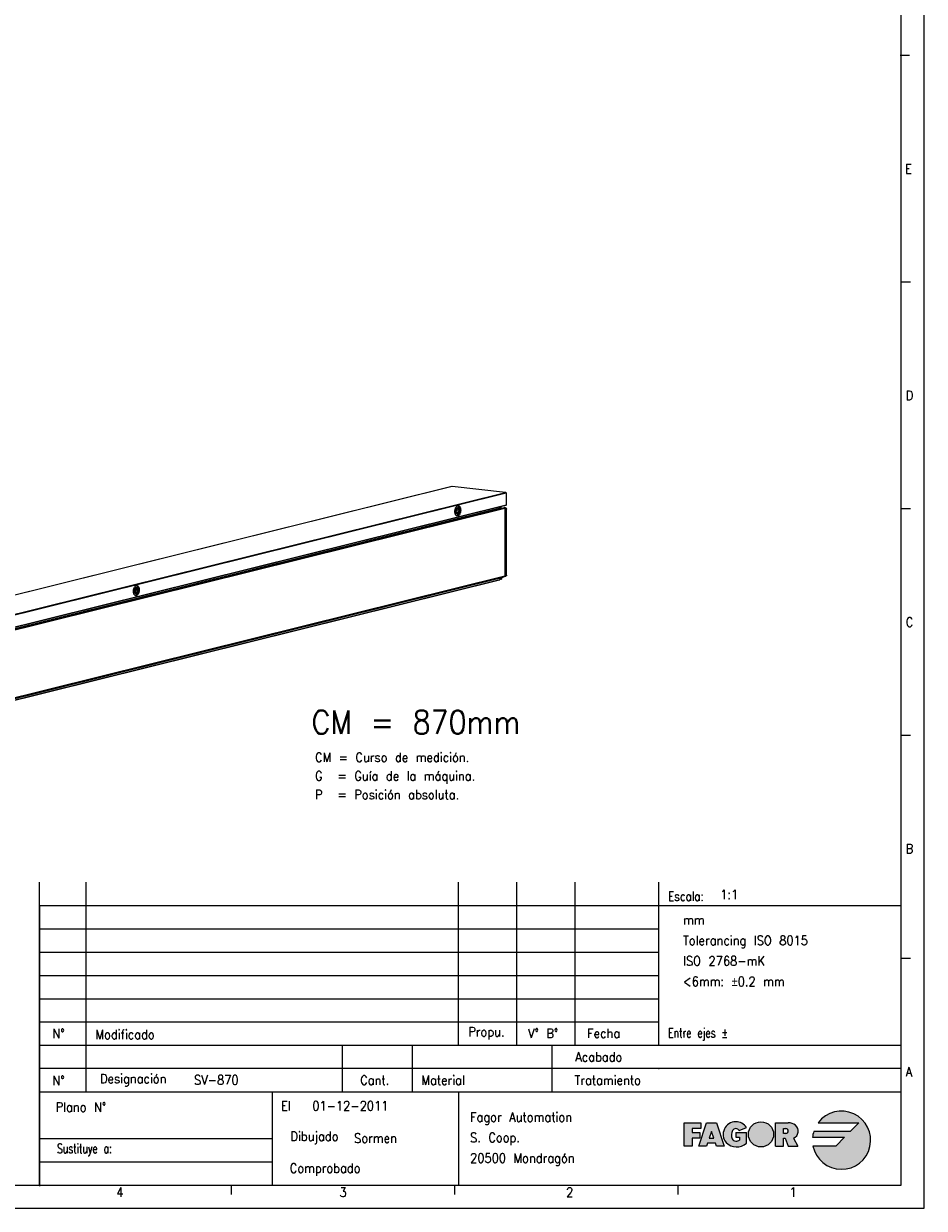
# Model space of a CAD drawing. Header units: inches. Extents: x -381 to 1766, y -418 to 176.
# Tile 13 of 19: x 265 to 459, y -418 to -164. Entities that reach past the tile are written whole.
import ezdxf

# ---------------------------------------------------------------- set-up
doc = ezdxf.new("R2010")
doc.units = ezdxf.units.IN
doc.layers.add('1', color=7, linetype='Continuous')
doc.styles.add('CONVERTER_12', font='txt.shx', dxfattribs={"width": 0.9})
doc.styles.add('CONVERTER_13', font='txt.shx', dxfattribs={"width": 0.72})
doc.styles.add('CONVERTER_14', font='txt.shx', dxfattribs={"width": 0.81})

# ---------------------------------------------------------------- blocks, each defined once
blk = doc.blocks.new('tolerancias', base_point=(401.8687695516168, -388.3796663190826))
at = {"layer": '1', "color": 7}
blk.add_point((401.8687695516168, -388.3796663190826), dxfattribs=at)
at = {"layer": '1', "color": 2, "insert": (407.0787445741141, -363.071910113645), "char_height": 2, "attachment_point": 4, "line_spacing_factor": 1.32052821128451, "style": 'CONVERTER_12'}
blk.add_mtext('mm\\PTolerancing ISO 8015\\PISO 2768-mK\\P<6mm: {\\Fgdt;`}0.2 mm', dxfattribs=at)
blk = doc.blocks.new('Marco_a1', base_point=(38.86876955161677, -121.3796663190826))
at = {"layer": '1', "linetype": 'Continuous'}
h = blk.add_hatch(color=2, dxfattribs=at)
edge = h.paths.add_edge_path()
edge.add_line((444.8404292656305, -400.0052611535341), (442.9654292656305, -401.8802611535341))
edge.add_line((442.9654292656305, -401.8802611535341), (435.1283092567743, -401.8802611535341))
edge.add_arc((441.0904292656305, -403.7552611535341), 6.250000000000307, 162.5423968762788, 174.2608295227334)
edge.add_line((434.871757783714, -403.1302611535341), (441.7154292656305, -403.1302611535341))
edge.add_line((441.7154292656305, -403.1302611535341), (439.8404292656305, -405.0052611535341))
edge.add_line((439.8404292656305, -405.0052611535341), (434.9667049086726, -405.0052611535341))
edge.add_arc((441.0904292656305, -403.7552611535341), 6.249999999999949, 191.5369590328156, 503.130102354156)
edge.add_line((436.0904292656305, -400.0052611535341), (444.8404292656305, -400.0052611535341))
blk.add_hatch(color=2, dxfattribs=at).paths.add_polyline_path([(410.8820959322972, -401.2552611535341), (409.0070959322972, -401.2552611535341), (409.0070959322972, -402.0885944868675), (410.6737625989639, -402.0885944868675), (410.6737625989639, -402.9219278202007), (410.6737625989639, -403.3385944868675), (409.0070959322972, -403.3385944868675), (409.0070959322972, -405.0052611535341), (407.3404292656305, -405.0052611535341), (407.3404292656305, -400.0052611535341), (410.8820959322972, -400.0052611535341)])
h = blk.add_hatch(color=2, dxfattribs=at)
h.paths.add_polyline_path([(414.2154292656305, -405.0052611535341), (414.0070959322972, -404.3802611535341), (412.3404292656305, -404.3802611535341), (412.1320959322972, -405.0052611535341), (410.4654292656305, -405.0052611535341), (412.1320959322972, -400.0052611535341), (414.2154292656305, -400.0052611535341), (415.8820959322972, -405.0052611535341)])
h.paths.add_polyline_path([(413.1737625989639, -401.8802611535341), (412.6876514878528, -403.3385944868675), (413.659873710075, -403.3385944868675)], flags=16)
h = blk.add_hatch(color=2, dxfattribs=at)
edge = h.paths.add_edge_path()
edge.add_line((418.3855508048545, -402.0885944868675), (418.3855508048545, -403.1302611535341))
edge.add_line((418.3855508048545, -403.1302611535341), (419.2188841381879, -403.1302611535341))
edge.add_line((419.2188841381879, -403.1302611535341), (419.2188841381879, -403.7552611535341))
edge.add_arc((418.3855508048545, -402.1927611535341), 1.770833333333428, 270, 298.07248693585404, ccw=False)
edge.add_arc((418.3855508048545, -403.1302611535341), 0.833333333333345, 202.6198649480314, 270, ccw=False)
edge.add_arc((419.6355508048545, -402.6094278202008), 2.187499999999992, 154.6230664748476, 202.6198649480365, ccw=False)
edge.add_arc((418.3831829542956, -402.0885978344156), 0.8353864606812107, 29.918998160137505, 150.0810018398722, ccw=False)
edge.add_line((419.1072386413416, -401.6719278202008), (420.6642732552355, -401.0469278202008))
edge.add_arc((418.3820959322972, -402.5052611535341), 2.708333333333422, 32.57897039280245, 90)
edge.add_arc((418.3820959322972, -402.5052611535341), 2.708333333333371, 90, 219.5977388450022)
edge.add_arc((418.5607714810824, -402.1093216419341), 3.104272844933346, 223.1289646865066, 312.983270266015)
edge.add_line((420.6772174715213, -404.3802611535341), (420.6772174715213, -402.0885944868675))
edge.add_line((420.6772174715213, -402.0885944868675), (418.3855508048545, -402.0885944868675))
h = blk.add_hatch(color=2, dxfattribs=at)
edge = h.paths.add_edge_path()
edge.add_arc((423.7985893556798, -402.5052611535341), 2.708333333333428, 0, 360)
h = blk.add_hatch(color=2, dxfattribs=at)
edge = h.paths.add_edge_path()
edge.add_arc((430.1555290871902, -401.8289445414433), 1.643411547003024, -66.72332945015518, 50.761309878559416, ccw=False)
edge.add_line((430.8049584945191, -403.3385944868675), (431.7315329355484, -405.0052611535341))
edge.add_line((431.7315329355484, -405.0052611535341), (429.6498073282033, -405.0052611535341))
edge.add_line((429.6498073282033, -405.0052611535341), (429.0248073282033, -403.3385944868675))
edge.add_line((429.0248073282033, -403.3385944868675), (428.6081406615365, -403.3385944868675))
edge.add_line((428.6081406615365, -403.3385944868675), (428.6081406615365, -405.0052611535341))
edge.add_line((428.6081406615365, -405.0052611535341), (426.9414739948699, -405.0052611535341))
edge.add_line((426.9414739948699, -405.0052611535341), (426.9414739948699, -400.0052611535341))
edge.add_line((426.9414739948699, -400.0052611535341), (428.6081406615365, -400.0052611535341))
edge.add_line((428.6081406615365, -400.0052611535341), (429.6498073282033, -400.0052611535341))
edge.add_arc((429.6498073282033, -402.4481664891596), 2.442905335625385, 50.76130987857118, 90, ccw=False)
edge = h.paths.add_edge_path(flags=16)
edge.add_arc((429.1289739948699, -401.7760944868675), 0.5208333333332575, 270, 450)
edge.add_line((429.1289739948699, -401.2552611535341), (428.6081406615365, -401.2552611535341))
edge.add_line((428.6081406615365, -401.2552611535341), (428.6081406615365, -402.2969278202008))
edge.add_line((428.6081406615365, -402.2969278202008), (429.1289739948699, -402.2969278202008))
at = {"layer": '1', "color": 2, "linetype": 'Continuous'}
for p, q in [((458.8687695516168, -418.3796663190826), (458.8687695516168, 175.6203336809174)), ((455.7169153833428, -170.8463329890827), (453.7169153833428, -170.8463329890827)), ((455.8687695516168, -219.5129996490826), (453.8687695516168, -219.5129996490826)), ((455.8687695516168, -268.1796663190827), (453.8687695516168, -268.1796663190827)), ((455.8687695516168, -316.8463329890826), (453.8687695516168, -316.8463329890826)), ((268.8687695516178, -353.3796663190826), (453.8687695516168, -353.3796663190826)), ((268.8687695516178, -358.3796663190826), (401.8687695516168, -358.3796663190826)), ((268.8687695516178, -363.3796663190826), (401.8687695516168, -363.3796663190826)), ((455.8687695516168, -364.7129996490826), (453.8687695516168, -364.7129996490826)), ((268.8687695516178, -368.3796663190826), (401.8687695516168, -368.3796663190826)), ((268.8687695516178, -373.3796663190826), (401.8687695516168, -373.3796663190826)), ((268.8687695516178, -378.3796663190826), (401.8687695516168, -378.3796663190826)), ((453.8687695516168, -388.3796663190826), (268.8687695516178, -388.3796663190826)), ((407.3404292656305, -400.0052611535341), (410.8820959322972, -400.0052611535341)), ((407.3404292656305, -405.0052611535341), (407.3404292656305, -400.0052611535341)), ((409.0070959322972, -401.2552611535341), (409.0070959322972, -402.0885944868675)), ((410.8820959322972, -401.2552611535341), (409.0070959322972, -401.2552611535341)), ((410.4654292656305, -405.0052611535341), (412.1320959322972, -400.0052611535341)), ((410.8820959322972, -400.0052611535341), (410.8820959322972, -401.2552611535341)), ((412.1320959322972, -400.0052611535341), (414.2154292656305, -400.0052611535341)), ((414.2154292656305, -400.0052611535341), (415.8820959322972, -405.0052611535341)), ((419.1072386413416, -401.6719278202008), (420.6642732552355, -401.0469278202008)), ((426.9414739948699, -400.0052611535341), (428.6081406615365, -400.0052611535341)), ((426.9414739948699, -405.0052611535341), (426.9414739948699, -400.0052611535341)), ((428.6081406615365, -400.0052611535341), (429.6498073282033, -400.0052611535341)), ((428.6081406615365, -401.2552611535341), (429.1289739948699, -401.2552611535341)), ((428.6081406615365, -402.2969278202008), (428.6081406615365, -401.2552611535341)), ((436.0904292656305, -400.0052611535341), (444.8404292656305, -400.0052611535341)), ((444.8404292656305, -400.0052611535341), (442.9654292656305, -401.8802611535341)), ((409.0070959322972, -402.0885944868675), (410.6737625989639, -402.0885944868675)), ((409.0070959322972, -403.3385944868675), (409.0070959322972, -405.0052611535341)), ((410.6737625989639, -403.3385944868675), (409.0070959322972, -403.3385944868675)), ((410.6737625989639, -402.0885944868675), (410.6737625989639, -402.9219278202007)), ((410.6737625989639, -402.9219278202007), (410.6737625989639, -403.3385944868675)), ((412.3404292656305, -404.3802611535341), (412.1320959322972, -405.0052611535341)), ((414.0070959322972, -404.3802611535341), (412.3404292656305, -404.3802611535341)), ((413.1737625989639, -401.8802611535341), (412.6876514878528, -403.3385944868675)), ((412.6876514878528, -403.3385944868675), (413.659873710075, -403.3385944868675)), ((413.659873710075, -403.3385944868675), (413.1737625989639, -401.8802611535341)), ((414.2154292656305, -405.0052611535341), (414.0070959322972, -404.3802611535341)), ((418.3855508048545, -402.0885944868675), (420.6772174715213, -402.0885944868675)), ((418.3855508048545, -402.0885944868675), (418.3855508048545, -403.1302611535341)), ((418.3855508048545, -403.1302611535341), (419.2188841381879, -403.1302611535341)), ((419.2188841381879, -403.1302611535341), (419.2188841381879, -403.7552611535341)), ((420.6772174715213, -404.3802611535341), (420.6772174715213, -402.0885944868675)), ((429.1289739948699, -402.2969278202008), (428.6081406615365, -402.2969278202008)), ((428.6081406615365, -405.0052611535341), (428.6081406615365, -403.3385944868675)), ((428.6081406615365, -403.3385944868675), (429.0248073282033, -403.3385944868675)), ((429.0248073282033, -403.3385944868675), (429.6498073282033, -405.0052611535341)), ((430.8049584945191, -403.3385944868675), (431.7315329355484, -405.0052611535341)), ((434.871757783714, -403.1302611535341), (441.7154292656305, -403.1302611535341)), ((442.9654292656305, -401.8802611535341), (435.1283092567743, -401.8802611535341)), ((441.7154292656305, -403.1302611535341), (439.8404292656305, -405.0052611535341)), ((409.0070959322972, -405.0052611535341), (407.3404292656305, -405.0052611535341)), ((412.1320959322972, -405.0052611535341), (410.4654292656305, -405.0052611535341)), ((415.8820959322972, -405.0052611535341), (414.2154292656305, -405.0052611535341)), ((426.9414739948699, -405.0052611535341), (428.6081406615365, -405.0052611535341)), ((429.6498073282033, -405.0052611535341), (431.7315329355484, -405.0052611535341)), ((439.8404292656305, -405.0052611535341), (434.9667049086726, -405.0052611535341)), ((268.8687695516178, -408.3796663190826), (318.8687695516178, -408.3796663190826)), ((310.0452401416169, -413.4260551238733), (310.0452401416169, -415.4260551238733)), ((357.9864166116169, -413.4260551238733), (357.9864166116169, -415.4260551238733)), ((405.9275930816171, -413.3796663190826), (405.9275930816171, -415.3796663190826)), ((-381.1312304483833, -418.3796663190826), (458.8687695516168, -418.3796663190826))]:
    blk.add_line(p, q, dxfattribs=at)
at = {"layer": '1', "color": 7, "linetype": 'Continuous'}
for p, q in [((453.8687695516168, -413.3796663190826), (453.8687695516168, 170.6203336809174)), ((268.8687695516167, -413.3796663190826), (268.8687695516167, -348.3796663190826)), ((278.8687695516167, -393.3796663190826), (278.8687695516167, -348.3796663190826)), ((358.8687695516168, -383.3796663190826), (358.8687695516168, -348.3796663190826)), ((371.3687695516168, -383.3796663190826), (371.3687695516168, -348.3796663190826)), ((383.8687695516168, -383.3796663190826), (383.8687695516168, -348.3796663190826)), ((401.8687695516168, -383.3796663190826), (401.8687695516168, -348.3796663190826)), ((268.8687695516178, -383.3796663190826), (453.8687695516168, -383.3796663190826)), ((333.8687695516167, -383.3796663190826), (333.8687695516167, -393.3796663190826)), ((348.8687695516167, -383.3796663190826), (348.8687695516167, -393.3796663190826)), ((378.8687695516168, -383.3796663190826), (378.8687695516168, -393.3796663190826)), ((268.8687695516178, -393.3796663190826), (453.8687695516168, -393.3796663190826)), ((318.8687695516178, -393.3796663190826), (318.8687695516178, -403.3796663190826)), ((358.8687695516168, -393.3796663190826), (358.8687695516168, -413.3796663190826)), ((268.8687695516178, -403.3796663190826), (318.8687695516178, -403.3796663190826)), ((318.8687695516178, -403.3796663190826), (318.8687695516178, -408.3796663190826)), ((318.8687695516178, -408.3796663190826), (318.8687695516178, -413.3796663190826)), ((-361.1312304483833, -413.3796663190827), (453.8687695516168, -413.3796663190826))]:
    blk.add_line(p, q, dxfattribs=at)
at = {"layer": '1', "color": 6, "linetype": 'Continuous'}
blk.add_line((268.8687695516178, -353.6147022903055), (268.8687695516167, -413.6147022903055), dxfattribs=at)
at = {"layer": '1', "color": 2, "linetype": 'Continuous'}
blk.add_circle((423.7985893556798, -402.5052611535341), 2.708333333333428, dxfattribs=at)
for centre, radius, start, end in [((441.0904292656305, -403.7552611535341), 6.249999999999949, 191.5369590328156, 143.130102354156), ((418.3820959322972, -402.5052611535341), 2.708333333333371, 90, 219.5977388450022), ((419.6355508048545, -402.6094278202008), 2.187499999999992, 154.6230664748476, 202.6198649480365), ((418.3831829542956, -402.0885978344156), 0.8353864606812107, 29.91899816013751, 150.0810018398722), ((418.3820959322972, -402.5052611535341), 2.708333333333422, 32.57897039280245, 90), ((429.1289739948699, -401.7760944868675), 0.5208333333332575, 270, 90), ((429.6498073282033, -402.4481664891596), 2.442905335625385, 50.76130987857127, 90), ((430.1555290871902, -401.8289445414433), 1.643411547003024, 293.2766705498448, 50.7613098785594), ((418.5607714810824, -402.1093216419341), 3.104272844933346, 223.1289646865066, 312.983270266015), ((418.3855508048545, -403.1302611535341), 0.833333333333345, 202.6198649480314, 270), ((418.3855508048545, -402.1927611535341), 1.770833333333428, 270, 298.072486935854), ((441.0904292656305, -403.7552611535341), 6.250000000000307, 162.5423968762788, 174.2608295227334)]:
    blk.add_arc(centre, radius, start, end, dxfattribs=at)
at = {"layer": '1', "color": 2}
for s, style, width, p in [('Escala:', 'CONVERTER_14', 0.81, (403.8687695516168, -352.3796663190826)), ('1:1', 'CONVERTER_12', 0.9, (415.066740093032, -352.010776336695)), ('El', 'CONVERTER_12', 0.9, (320.7253003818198, -397.3796663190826))]:
    blk.add_text(s, height=2, dxfattribs=dict(at, style=style, width=width)).set_placement(p)
at = {"layer": '1', "color": 2, "char_height": 2}
for s, insert, attachment_point, line_spacing_factor, style in [('E', (454.7169153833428, -195.1796663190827), 4, 1.20048019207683, 'CONVERTER_12'), ('D', (454.8687695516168, -243.8463329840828), 4, 1.20048019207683, 'CONVERTER_12'), ('C', (454.8687695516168, -292.5129996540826), 4, 1.20048019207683, 'CONVERTER_12'), ('B', (454.8687695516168, -341.1796663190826), 4, 1.20048019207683, 'CONVERTER_12'), ('N°', (272.990225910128, -380.8796663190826), 5, 1.32052821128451, 'CONVERTER_12'), ('Modificado', (280.8954422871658, -381.0480826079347), 4, 1.32052821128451, 'CONVERTER_12'), ('Propu.', (360.9564625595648, -380.8119144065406), 4, 1.32052821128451, 'CONVERTER_12'), ('V° B°', (373.7932646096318, -380.8119144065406), 4, 1.20048019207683, 'CONVERTER_12'), ('Fecha', (386.4626283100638, -380.8119144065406), 4, 1.32052821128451, 'CONVERTER_12'), ('Entre ejes ±', (403.8687695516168, -382.3796663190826), 7, 1.32052821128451, 'CONVERTER_13'), ('Acabado', (394.0347511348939, -385.8796663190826), 6, 1.32052821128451, 'CONVERTER_12'), ('A', (454.8687695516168, -389.0463329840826), 4, 1.20048019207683, 'CONVERTER_12'), ('N°', (272.990225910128, -390.9564089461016), 5, 1.32052821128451, 'CONVERTER_12'), ('Designación', (281.8687695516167, -390.8796663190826), 4, 1.32052821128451, 'CONVERTER_12'), ('Cant.', (340.8687695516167, -390.8796663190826), 5, 1.32052821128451, 'CONVERTER_12'), ('Material', (350.8687695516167, -390.8796663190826), 4, 1.32052821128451, 'CONVERTER_12'), ('Tratamiento', (398.0347511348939, -390.8796663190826), 6, 1.32052821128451, 'CONVERTER_12'), ('Plano N°', (283.2007075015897, -396.6351838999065), 6, 1.32052821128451, 'CONVERTER_12'), ('Fagor Automation\\PS. Coop.\\P20500 Mondragón', (361.3421985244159, -403.5150845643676), 4, 1.32052821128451, 'CONVERTER_12'), ('Dibujado', (333.0886147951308, -403.2478935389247), 6, 1.32052821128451, 'CONVERTER_12'), ('Sustituye a:', (284.4291902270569, -405.8796663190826), 6, 1.32052821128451, 'CONVERTER_13'), ('Comprobado', (337.8119788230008, -410.0967713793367), 6, 1.32052821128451, 'CONVERTER_12'), ('4', (285.3640039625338, -414.9260551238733), 4, 1.20048019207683, 'CONVERTER_12'), ('3', (333.2920379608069, -414.9260551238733), 4, 1.20048019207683, 'CONVERTER_12'), ('2', (381.9570048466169, -414.9260551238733), 4, 1.20048019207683, 'CONVERTER_12'), ('1', (429.8981813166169, -414.9260551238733), 4, 1.20048019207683, 'CONVERTER_12')]:
    blk.add_mtext(s, dxfattribs=dict(at, insert=insert, attachment_point=attachment_point, line_spacing_factor=line_spacing_factor, style=style))
blk = doc.blocks.new('Top', base_point=(38.86876955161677, -121.3796663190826))
blk.add_blockref('Marco_a1', (38.86876955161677, -121.3796663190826))
blk = doc.blocks.new('_dummy_frame', base_point=(-381.1312304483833, -418.3796663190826))
blk.add_blockref('Top', (38.86876955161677, -121.3796663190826))
at = {"layer": '1'}
blk.add_blockref('tolerancias', (401.8687695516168, -388.3796663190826), dxfattribs=at)
at = {"layer": '1', "color": 2, "style": 'CONVERTER_12', "width": 0.9}
for s, height, p in [('CM = 870mm', 5, (327.299982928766, -316.500097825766)), ('SV-870', 2, (302.070249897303, -391.825366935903)), ('Sormen', 2, (336.4416104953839, -404.312835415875))]:
    blk.add_text(s, height=height, dxfattribs=at).set_placement(p)
at = {"layer": '1', "color": 2, "insert": (328.0416115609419, -330.562312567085), "char_height": 2, "attachment_point": 7, "line_spacing_factor": 1.20048019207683, "style": 'CONVERTER_12'}
blk.add_mtext('CM = Curso de medición.\\PG  = Guía de la máquina.\\PP  = Posición absoluta.', dxfattribs=at)
blk = doc.blocks.new('PERFIL_SV_870__39', base_point=(184.3951607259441, -700.6045830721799))
at = {"color": 7, "linetype": 'Continuous'}
for p, q in [((735.0521130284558, -536.3218402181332), (197.6998321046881, -669.7726038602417)), ((199.9770808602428, -669.3218548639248), (737.3293617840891, -535.8710912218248)), ((200.2008411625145, -669.5316190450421), (737.5531220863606, -536.0808554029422)), ((735.0521130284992, -535.769660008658), (735.0521130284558, -536.3218402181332)), ((735.064798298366, -536.3987203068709), (735.0521130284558, -536.3218402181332)), ((735.8101565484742, -535.6010635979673), (735.0521190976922, -535.7893212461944)), ((735.8101565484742, -535.9799448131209), (735.0521202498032, -536.1682021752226)), ((735.0811474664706, -536.4294365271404), (735.064798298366, -536.3987203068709)), ((735.8070376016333, -535.582178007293), (735.8101565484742, -535.6010635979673)), ((735.844820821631, -535.5879704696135), (735.8101565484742, -535.6010635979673)), ((735.8101565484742, -535.9799448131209), (735.8101565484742, -535.6010635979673)), ((735.841882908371, -536.1721275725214), (735.8740124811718, -536.232529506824)), ((735.844820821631, -535.5879704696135), (735.85174484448, -535.9653062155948)), ((735.85174484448, -535.9653062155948), (735.8727099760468, -536.0996344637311)), ((735.8727099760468, -536.0996344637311), (735.8744130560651, -536.1394976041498)), ((735.8744130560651, -536.1394976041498), (735.8793224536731, -536.1679680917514)), ((735.8793224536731, -536.1679680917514), (735.9081330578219, -536.2240557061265)), ((737.7508334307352, -536.0556567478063), (737.5531188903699, -536.1047589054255)), ((737.5531220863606, -536.0808554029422), (737.5531220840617, -565.2850424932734)), ((738.3111656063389, -536.5797661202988), (737.553122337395, -536.7680252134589)), ((737.7748610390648, -536.0532189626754), (737.9210011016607, -536.042929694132)), ((737.9210011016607, -536.042929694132), (738.0393846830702, -536.0797490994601)), ((738.0393846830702, -536.0797490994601), (738.0998775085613, -536.1052025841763)), ((738.0998775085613, -536.1052025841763), (738.1116171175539, -536.1163515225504)), ((738.1116171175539, -536.1163515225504), (738.2296020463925, -536.2306065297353)), ((738.2296020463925, -536.2306065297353), (738.3104900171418, -536.3855459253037)), ((738.3104900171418, -536.3855459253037), (738.3458235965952, -536.5666639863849)), ((738.3458235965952, -536.5666639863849), (738.3111656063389, -536.5797661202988)), ((738.311165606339, -564.8350407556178), (738.3111656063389, -536.5797661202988)), ((738.3458295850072, -564.8219472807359), (738.3458235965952, -536.5666639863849)), ((197.963076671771, -700.3562898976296), (735.3153543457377, -566.9055270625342)), ((198.0816073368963, -700.1803571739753), (735.4338882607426, -566.7295935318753)), ((199.4819413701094, -699.2564242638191), (736.8342342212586, -565.8056576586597)), ((736.8693801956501, -565.7914885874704), (199.517099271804, -699.2422522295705)), ((200.1174741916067, -698.897565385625), (737.469755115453, -565.4468017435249)), ((737.5531220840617, -565.2850424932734), (200.2008411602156, -698.7358061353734)), ((735.9306645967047, -566.6639191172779), (735.4235605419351, -566.7898553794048)), ((735.4338882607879, -566.1534291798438), (735.4338882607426, -566.7295935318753)), ((736.2269913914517, -566.2240872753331), (735.4338982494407, -566.4210509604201)), ((735.956787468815, -566.6509488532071), (735.9306645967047, -566.6639191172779)), ((735.9780823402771, -566.6465314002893), (735.956787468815, -566.6509488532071)), ((736.1395668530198, -566.5385441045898), (735.9780823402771, -566.6465314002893)), ((736.1588067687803, -566.5104492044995), (736.1395668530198, -566.5385441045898)), ((736.215909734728, -566.398867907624), (736.1588067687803, -566.5104492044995)), ((736.2282453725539, -566.3760988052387), (736.215909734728, -566.398867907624)), ((736.2269913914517, -566.2240872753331), (736.2269913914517, -565.9564775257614)), ((736.2616501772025, -566.2109909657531), (736.2269913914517, -566.2240872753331)), ((736.2616501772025, -566.2109909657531), (736.2282453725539, -566.3760988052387)), ((736.2616501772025, -566.2109909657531), (736.268564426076, -565.9461431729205)), ((737.469755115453, -565.4468017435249), (736.8693801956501, -565.7914885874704)), ((737.5166945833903, -565.3985877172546), (738.014843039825, -565.274871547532)), ((738.311165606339, -564.8350407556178), (737.553134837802, -565.0232967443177)), ((738.0409668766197, -565.2619051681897), (738.014843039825, -565.274871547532)), ((738.0622617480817, -565.2574877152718), (738.0409668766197, -565.2619051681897)), ((738.2237159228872, -565.1494971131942), (738.0622617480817, -565.2574877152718)), ((738.2429558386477, -565.1214022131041), (738.2237159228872, -565.1494971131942)), ((738.3000891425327, -565.0098242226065), (738.2429558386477, -565.1214022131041)), ((738.3124247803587, -564.9870551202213), (738.3000891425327, -565.0098242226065)), ((738.3458295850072, -564.8219472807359), (738.311165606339, -564.8350407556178)), ((738.3458295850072, -564.8219472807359), (738.3124247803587, -564.9870551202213))]:
    blk.add_line(p, q, dxfattribs=at)
for points, knots in [([(735.8101565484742, -535.9799448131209), (735.8206439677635, -535.9770946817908), (735.8348925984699, -535.9732223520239), (735.8482253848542, -535.9669594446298), (735.85174484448, -535.9653062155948)], [0, 0, 0, 0, 0.032493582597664, 0.0441471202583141, 0.0441471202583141, 0.0441471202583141, 0.0441471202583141]), ([(735.8101565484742, -535.9799448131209), (735.811532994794, -536.0125192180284), (735.8142943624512, -536.0778681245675), (735.8326679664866, -536.1406436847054), (735.841882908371, -536.1721275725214)], [0, 0, 0, 0, 0.0974135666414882, 0.1954255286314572, 0.1954255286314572, 0.1954255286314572, 0.1954255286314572]), ([(737.5531220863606, -536.0808554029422), (737.5514524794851, -536.0596182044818), (737.5481178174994, -536.0172018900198), (737.5227444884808, -535.9586773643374), (737.4849452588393, -535.9100585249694), (737.4367278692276, -535.8767574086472), (737.3821940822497, -535.8606198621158), (737.3467575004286, -535.8676433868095), (737.3293617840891, -535.8710912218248)], [0, 0, 0, 0, 0.0635401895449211, 0.1269066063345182, 0.188151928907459, 0.2460227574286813, 0.3005065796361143, 0.3530420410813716, 0.3530420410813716, 0.3530420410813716, 0.3530420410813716]), ([(737.894334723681, -536.0411508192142), (737.8699132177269, -536.0397500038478), (737.821304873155, -536.0369618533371), (737.7742481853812, -536.0494451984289), (737.7508334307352, -536.0556567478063)], [0, 0, 0, 0, 0.0728736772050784, 0.1450471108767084, 0.1450471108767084, 0.1450471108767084, 0.1450471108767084]), ([(738.3111656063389, -536.5797661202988), (738.3083740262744, -536.5363616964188), (738.3027834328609, -536.4494375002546), (738.2595879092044, -536.3259143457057), (738.1940065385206, -536.2159075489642), (738.1074355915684, -536.1276942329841), (738.0063282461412, -536.0638373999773), (737.9310528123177, -536.0485888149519), (737.894334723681, -536.0411508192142)], [0, 0, 0, 0, 0.1299717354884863, 0.2602888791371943, 0.3881479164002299, 0.5112691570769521, 0.6284607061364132, 0.7400619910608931, 0.7400619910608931, 0.7400619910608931, 0.7400619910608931]), ([(735.3153543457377, -566.9055270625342), (735.3319887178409, -566.8992838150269), (735.3659784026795, -566.8865267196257), (735.4040897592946, -566.8441001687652), (735.4292973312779, -566.7904210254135), (735.4323307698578, -566.7502295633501), (735.4338882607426, -566.7295935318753)], [0, 0, 0, 0, 0.0526187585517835, 0.1075180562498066, 0.1658934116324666, 0.2274944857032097, 0.2274944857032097, 0.2274944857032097, 0.2274944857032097]), ([(735.9306645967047, -566.6639191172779), (735.9722495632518, -566.6483102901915), (736.0572218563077, -566.616416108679), (736.1524973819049, -566.5103500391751), (736.2155144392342, -566.3761537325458), (736.2230977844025, -566.2756765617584), (736.2269913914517, -566.2240872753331)], [0, 0, 0, 0, 0.1315450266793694, 0.2687914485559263, 0.4147277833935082, 0.5687281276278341, 0.5687281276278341, 0.5687281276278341, 0.5687281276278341]), ([(736.8342342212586, -565.8056576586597), (736.8403196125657, -565.8039140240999), (736.8525284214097, -565.8004158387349), (736.8637512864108, -565.7944705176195), (736.8693801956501, -565.7914885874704)], [0, 0, 0, 0, 0.0189340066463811, 0.0379863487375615, 0.0379863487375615, 0.0379863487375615, 0.0379863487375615]), ([(737.469755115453, -565.4468017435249), (737.4818968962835, -565.4382543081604), (737.506757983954, -565.420752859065), (737.5327862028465, -565.3812910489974), (737.5500064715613, -565.3352797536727), (737.552069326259, -565.3020176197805), (737.5531220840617, -565.2850424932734)], [0, 0, 0, 0, 0.0441983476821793, 0.0904990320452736, 0.1391996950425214, 0.1899579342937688, 0.1899579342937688, 0.1899579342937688, 0.1899579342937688]), ([(738.014843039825, -565.274871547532), (738.0564274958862, -565.259262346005), (738.1413987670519, -565.2273673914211), (738.2366727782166, -565.121301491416), (738.2996888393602, -564.9871060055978), (738.3072720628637, -564.8866296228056), (738.311165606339, -564.8350407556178)], [0, 0, 0, 0, 0.1315440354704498, 0.268789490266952, 0.4147247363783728, 0.5687238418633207, 0.5687238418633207, 0.5687238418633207, 0.5687238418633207])]:
    blk.add_open_spline(points, degree=3, knots=knots, dxfattribs=at)
blk = doc.blocks.new('SOPORTE_SV_870__41', base_point=(176.3058265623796, -699.2380011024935))
at = {"color": 7, "linetype": 'Continuous'}
for p, q in [((714.8809419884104, -526.818794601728), (176.4243501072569, -660.5435981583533)), ((714.9293682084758, -526.8153543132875), (176.4725604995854, -660.540425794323)), ((714.9293682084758, -526.8153543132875), (714.8809419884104, -526.818794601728)), ((737.938651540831, -529.3230195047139), (714.9293682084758, -526.8153543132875)), ((477.2703302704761, -594.0596694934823), (737.938651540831, -529.3230195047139)), ((477.4370642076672, -594.2751157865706), (738.1053854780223, -529.5384657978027)), ((738.1053854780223, -529.5384657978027), (738.1053854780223, -534.8648855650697)), ((737.9868390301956, -535.0408222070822), (477.3185181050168, -599.7774721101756)), ((738.1053854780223, -534.8648855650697), (477.4370642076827, -599.6015355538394)), ((717.1870749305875, -535.2508517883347), (716.8029810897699, -535.4826937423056)), ((717.1193765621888, -536.4606622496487), (716.8432448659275, -537.3834641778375)), ((716.8432448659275, -537.3834641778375), (717.1193765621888, -538.1691121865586)), ((717.9477716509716, -537.1091563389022), (716.957631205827, -537.0012459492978)), ((717.6716399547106, -538.0319582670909), (717.047261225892, -537.9639103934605)), ((717.6716399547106, -536.323508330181), (717.1193765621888, -536.4606622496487)), ((717.1193765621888, -538.1691121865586), (717.6716399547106, -538.0319582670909)), ((717.9477716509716, -537.1091563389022), (717.6716399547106, -536.323508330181)), ((717.6716399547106, -538.0319582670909), (717.9477716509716, -537.1091563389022)), ((579.1212462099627, -569.5393268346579), (578.7371196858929, -569.7711772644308)), ((579.0535284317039, -570.7491421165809), (578.7773967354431, -571.6719440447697)), ((578.7773967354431, -571.6719440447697), (579.0535284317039, -572.4575920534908)), ((579.8819235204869, -571.3976362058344), (578.8917686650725, -571.2897242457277)), ((579.6057918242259, -572.3204381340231), (578.9814039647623, -572.2523892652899)), ((579.605791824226, -570.6119881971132), (579.0535284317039, -570.7491421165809)), ((579.0535284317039, -572.4575920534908), (579.6057918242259, -572.3204381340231)), ((579.8819235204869, -571.3976362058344), (579.605791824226, -570.6119881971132)), ((579.6057918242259, -572.3204381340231), (579.8819235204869, -571.3976362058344))]:
    blk.add_line(p, q, dxfattribs=at)
for points, knots in [([(738.1053854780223, -529.5384657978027), (738.1028797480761, -529.5123529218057), (738.0978992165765, -529.4604496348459), (738.0605280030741, -529.3926510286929), (738.0068129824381, -529.3403058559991), (737.9607950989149, -529.3286353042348), (737.938651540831, -529.3230195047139)], [0, 0, 0, 0, 0.0779175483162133, 0.1548729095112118, 0.2276304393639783, 0.2951134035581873, 0.2951134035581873, 0.2951134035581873, 0.2951134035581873]), ([(717.6392808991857, -535.0095548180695), (717.528768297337, -535.0143306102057), (717.29250470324, -535.0245407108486), (716.9663612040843, -535.24600007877), (716.6797495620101, -535.5788556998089), (716.441546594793, -536.0231330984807), (716.2658634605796, -536.5445180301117), (716.1635021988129, -537.11206559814), (716.1412204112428, -537.6881903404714), (716.2004220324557, -538.2355908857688), (716.3374725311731, -538.7194460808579), (716.5452237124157, -539.1101809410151), (716.8172844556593, -539.3849622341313), (717.1486295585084, -539.511565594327), (717.4994676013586, -539.4593099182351), (717.8243322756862, -539.249584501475), (718.1113748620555, -538.9127747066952), (718.3494357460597, -538.4698010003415), (718.5251637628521, -537.9480042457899), (718.6275088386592, -537.380605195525), (718.6498068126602, -536.8043319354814), (718.5905603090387, -536.2573432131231), (718.4536518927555, -535.7721843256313), (718.2454697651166, -535.3854036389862), (717.9746878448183, -535.0988883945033), (717.7461702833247, -535.0380241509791), (717.6392808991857, -535.0095548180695)], [0, 0, 0, 0, 0.3263574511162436, 0.6977157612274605, 1.136225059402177, 1.641285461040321, 2.197585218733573, 2.781423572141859, 3.365261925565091, 3.921561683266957, 4.42662208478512, 4.865131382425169, 5.236489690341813, 5.562847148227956, 5.889204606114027, 6.260562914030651, 6.699072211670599, 7.20413261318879, 7.760432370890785, 8.34427072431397, 8.928109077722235, 9.484408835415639, 9.989469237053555, 10.4279785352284, 10.79933684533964, 11.12569429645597, 11.12569429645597, 11.12569429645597, 11.12569429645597]), ([(716.4060852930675, -538.8125241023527), (716.4807758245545, -538.91078353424), (716.6196276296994, -539.093450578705), (716.9355112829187, -539.2364117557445), (717.2730036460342, -539.1973062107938), (717.5833322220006, -538.9940043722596), (717.8526855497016, -538.6640069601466), (718.0705876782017, -538.2294694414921), (718.2227686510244, -537.7211206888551), (718.298356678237, -537.1758759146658), (718.2916241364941, -536.6341119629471), (718.2033205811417, -536.1361960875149), (718.0384404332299, -535.7158321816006), (717.8066872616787, -535.4055966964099), (717.5041488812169, -535.2186612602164), (717.2909508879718, -535.2403059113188), (717.1870749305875, -535.2508517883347)], [0, 0, 0, 0, 0.3660311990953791, 0.6804623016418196, 0.9896401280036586, 1.343412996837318, 1.765903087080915, 2.25505008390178, 2.792478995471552, 3.351046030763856, 3.9002868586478, 4.411170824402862, 4.861139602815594, 5.240637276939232, 5.562443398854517, 5.86821815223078, 5.86821815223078, 5.86821815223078, 5.86821815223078]), ([(717.5465153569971, -535.8607324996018), (717.4714848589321, -535.8651875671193), (717.3094563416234, -535.8748082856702), (717.0918302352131, -536.0406140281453), (716.9056787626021, -536.2833875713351), (716.7579697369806, -536.6026162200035), (716.6593175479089, -536.969477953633), (716.6169725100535, -537.3580083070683), (716.6342531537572, -537.737797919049), (716.7098374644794, -538.0803346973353), (716.8389874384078, -538.3606028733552), (717.0167704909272, -538.5603647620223), (717.242171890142, -538.6532604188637), (717.482292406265, -538.6110996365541), (717.6989326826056, -538.4543239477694), (717.8854235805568, -538.2084558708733), (718.0330197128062, -537.8902423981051), (718.1317056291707, -537.5230913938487), (718.1740485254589, -537.1345608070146), (718.156738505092, -536.7550609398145), (718.0812626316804, -536.4115084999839), (717.9517775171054, -536.1343353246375), (717.774976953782, -535.9255430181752), (717.6188247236, -535.8812453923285), (717.5465153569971, -535.8607324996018)], [0, 0, 0, 0, 0.2212298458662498, 0.4777463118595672, 0.784609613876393, 1.13820444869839, 1.523685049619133, 1.920396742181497, 2.305877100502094, 2.659472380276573, 2.966335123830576, 3.222852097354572, 3.444081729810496, 3.665311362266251, 3.921828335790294, 4.228691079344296, 4.582286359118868, 4.967766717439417, 5.364478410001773, 5.749959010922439, 6.103553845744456, 6.410417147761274, 6.666933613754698, 6.888163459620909, 6.888163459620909, 6.888163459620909, 6.888163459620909]), ([(717.1036975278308, -539.1872647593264), (717.2029300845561, -539.1473231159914), (717.4192012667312, -539.0602727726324), (717.6800445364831, -538.776233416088), (717.9048017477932, -538.4072339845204), (718.0742704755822, -537.9569507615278), (718.1863168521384, -537.4599139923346), (718.2009105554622, -537.1141217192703), (718.2082506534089, -536.9402007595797)], [0, 0, 0, 0, 0.3175333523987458, 0.6920442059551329, 1.12732262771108, 1.612365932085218, 2.127522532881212, 2.648822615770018, 2.648822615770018, 2.648822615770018, 2.648822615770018]), ([(718.2082506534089, -536.9402007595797), (718.2043492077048, -536.8133844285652), (718.1967535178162, -536.5664871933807), (718.1334983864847, -536.2136131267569), (718.0345790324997, -535.8972554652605), (717.898565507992, -535.6314625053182), (717.7344868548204, -535.4171230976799), (717.5929312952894, -535.328570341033), (717.5264087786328, -535.2869559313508)], [0, 0, 0, 0, 0.3801855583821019, 0.7401788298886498, 1.071981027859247, 1.370314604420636, 1.634012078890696, 1.867799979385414, 1.867799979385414, 1.867799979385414, 1.867799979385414]), ([(737.9868390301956, -535.0408222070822), (738.0034749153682, -535.0345800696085), (738.0374676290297, -535.021825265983), (738.0755834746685, -534.9793982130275), (738.1007939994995, -534.925716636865), (738.1038277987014, -534.8855228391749), (738.1053854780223, -534.8648855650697)], [0, 0, 0, 0, 0.0526216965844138, 0.1075238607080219, 0.1659024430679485, 0.2275071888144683, 0.2275071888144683, 0.2275071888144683, 0.2275071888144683]), ([(579.5734327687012, -569.2980346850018), (579.4629201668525, -569.3028104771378), (579.2266565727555, -569.313020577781), (578.9005130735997, -569.534479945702), (578.6139014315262, -569.8673355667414), (578.375698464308, -570.3116129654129), (578.2000153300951, -570.8329978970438), (578.097654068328, -571.4005454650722), (578.0753722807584, -571.9766702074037), (578.134573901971, -572.524070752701), (578.2716244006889, -573.0079259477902), (578.4793755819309, -573.3986608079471), (578.7514363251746, -573.6734421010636), (579.0827814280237, -573.8000454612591), (579.4336194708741, -573.7477897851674), (579.7584841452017, -573.5380643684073), (580.045526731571, -573.2012545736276), (580.283587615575, -572.7582808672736), (580.4593156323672, -572.2364841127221), (580.5616607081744, -571.669085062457), (580.5839586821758, -571.0928118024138), (580.5247121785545, -570.5458230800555), (580.3878037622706, -570.0606641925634), (580.179621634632, -569.6738835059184), (579.9088397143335, -569.3873682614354), (579.6803221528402, -569.3265040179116), (579.5734327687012, -569.2980346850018)], [0, 0, 0, 0, 0.3263574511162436, 0.6977157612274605, 1.136225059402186, 1.641285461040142, 2.197585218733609, 2.781423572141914, 3.365261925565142, 3.921561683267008, 4.426622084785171, 4.86513138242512, 5.236489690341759, 5.562847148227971, 5.889204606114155, 6.260562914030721, 6.699072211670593, 7.204132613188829, 7.760432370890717, 8.344270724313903, 8.928109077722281, 9.484408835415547, 9.989469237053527, 10.42797853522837, 10.79933684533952, 11.12569429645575, 11.12569429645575, 11.12569429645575, 11.12569429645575]), ([(580.1416931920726, -572.0135827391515), (580.1703006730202, -571.8529595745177), (580.2272686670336, -571.5330998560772), (580.2311517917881, -571.0530878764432), (580.1757359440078, -570.6003535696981), (580.0585360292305, -570.1995177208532), (579.8860716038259, -569.8714435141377), (579.6646439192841, -569.636953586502), (579.3950916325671, -569.5057931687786), (579.211717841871, -569.5282481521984), (579.1212462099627, -569.5393268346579)], [0, 0, 0, 0, 0.4887367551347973, 0.9732543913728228, 1.433603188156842, 1.852826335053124, 2.219950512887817, 2.534104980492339, 2.809800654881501, 3.078283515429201, 3.078283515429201, 3.078283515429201, 3.078283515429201]), ([(580.1424025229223, -571.2286781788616), (580.1385009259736, -571.1018608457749), (580.1309049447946, -570.8549617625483), (580.0676485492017, -570.5020853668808), (579.968727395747, -570.1857262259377), (579.8327115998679, -569.9199329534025), (579.6686302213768, -569.7055942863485), (579.5270727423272, -569.6170436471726), (579.4605493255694, -569.5754302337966)], [0, 0, 0, 0, 0.3801885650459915, 0.7401843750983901, 1.071988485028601, 1.370323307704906, 1.634021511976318, 1.867810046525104, 1.867810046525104, 1.867810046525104, 1.867810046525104]), ([(578.3402310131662, -573.1009945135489), (578.405540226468, -573.1881667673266), (578.5275344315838, -573.3509999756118), (578.7900393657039, -573.49851767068), (579.0780234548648, -573.5156979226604), (579.3598667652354, -573.3996657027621), (579.616682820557, -573.1741236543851), (579.8404651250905, -572.8549592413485), (580.0257127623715, -572.4605103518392), (580.1020622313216, -572.1662996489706), (580.1416931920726, -572.0135827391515)], [0, 0, 0, 0, 0.3241525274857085, 0.6054999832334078, 0.8724341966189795, 1.160936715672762, 1.495999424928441, 1.885225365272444, 2.323014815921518, 2.795529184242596, 2.795529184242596, 2.795529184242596, 2.795529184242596]), ([(579.4806672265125, -570.1492123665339), (579.4056367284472, -570.1536674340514), (579.243608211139, -570.1632881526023), (579.0259821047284, -570.3290938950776), (578.8398306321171, -570.5718674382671), (578.6921216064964, -570.8910960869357), (578.5934694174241, -571.257957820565), (578.5511243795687, -571.6464881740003), (578.5684050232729, -572.0262777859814), (578.6439893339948, -572.3688145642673), (578.7731393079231, -572.6490827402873), (578.9509223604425, -572.8488446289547), (579.1763237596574, -572.9417402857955), (579.4164442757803, -572.8995795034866), (579.6330845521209, -572.7428038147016), (579.8195754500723, -572.4969357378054), (579.9671715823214, -572.1787222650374), (580.0658574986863, -571.8115712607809), (580.1082003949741, -571.4230406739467), (580.0908903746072, -571.0435408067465), (580.0154145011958, -570.6999883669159), (579.8859293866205, -570.4228151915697), (579.7091288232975, -570.2140228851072), (579.5529765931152, -570.1697252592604), (579.4806672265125, -570.1492123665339)], [0, 0, 0, 0, 0.2212298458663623, 0.4777463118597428, 0.7846096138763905, 1.138204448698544, 1.523685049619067, 1.920396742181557, 2.305877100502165, 2.659472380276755, 2.966335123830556, 3.222852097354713, 3.44408172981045, 3.665311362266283, 3.921828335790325, 4.228691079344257, 4.582286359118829, 4.967766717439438, 5.364478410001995, 5.749959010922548, 6.103553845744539, 6.410417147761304, 6.66693361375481, 6.888163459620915, 6.888163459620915, 6.888163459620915, 6.888163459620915]), ([(579.0378696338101, -573.475739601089), (579.1371009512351, -573.4357953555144), (579.3533693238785, -573.348739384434), (579.6142076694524, -573.0646978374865), (579.8389606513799, -572.6956985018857), (580.0084257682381, -572.245418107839), (580.1204695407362, -571.7483858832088), (580.1350627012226, -571.4025972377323), (580.1424025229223, -571.2286781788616)], [0, 0, 0, 0, 0.3175330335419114, 0.6920431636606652, 1.127319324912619, 1.612358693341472, 2.127510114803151, 2.648804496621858, 2.648804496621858, 2.648804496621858, 2.648804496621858])]:
    blk.add_open_spline(points, degree=3, knots=knots, dxfattribs=at)
blk = doc.blocks.new('REGLA_SV_870__42', base_point=(176.3058265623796, -722.5657395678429))
for name, p in [('SOPORTE_SV_870__41', (176.3058265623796, -699.2380011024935)), ('PERFIL_SV_870__39', (184.3951607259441, -700.6045830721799))]:
    blk.add_blockref(name, p)
blk = doc.blocks.new('Alzado4', base_point=(277.72000000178, -669.2015370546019))
blk.add_blockref('REGLA_SV_870__42', (176.3058265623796, -722.5657395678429))

msp = doc.modelspace()

# ---------------------------------------------------------------- block references
at = {"xscale": 0.5, "yscale": 0.5, "zscale": 0.5}
msp.add_blockref('Alzado4', (138.86000000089, -334.6007685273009), dxfattribs=at)
at = {"layer": '1'}
msp.add_blockref('_dummy_frame', (-381.1312304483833, -418.3796663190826), dxfattribs=at)

# ---------------------------------------------------------------- texts
at = {"layer": '1', "color": 2, "style": 'CONVERTER_12', "width": 0.9}
msp.add_text('01-12-2011', height=2, dxfattribs=at).set_placement((327.4516357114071, -397.3796663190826))

doc.saveas('drawing.dxf')
